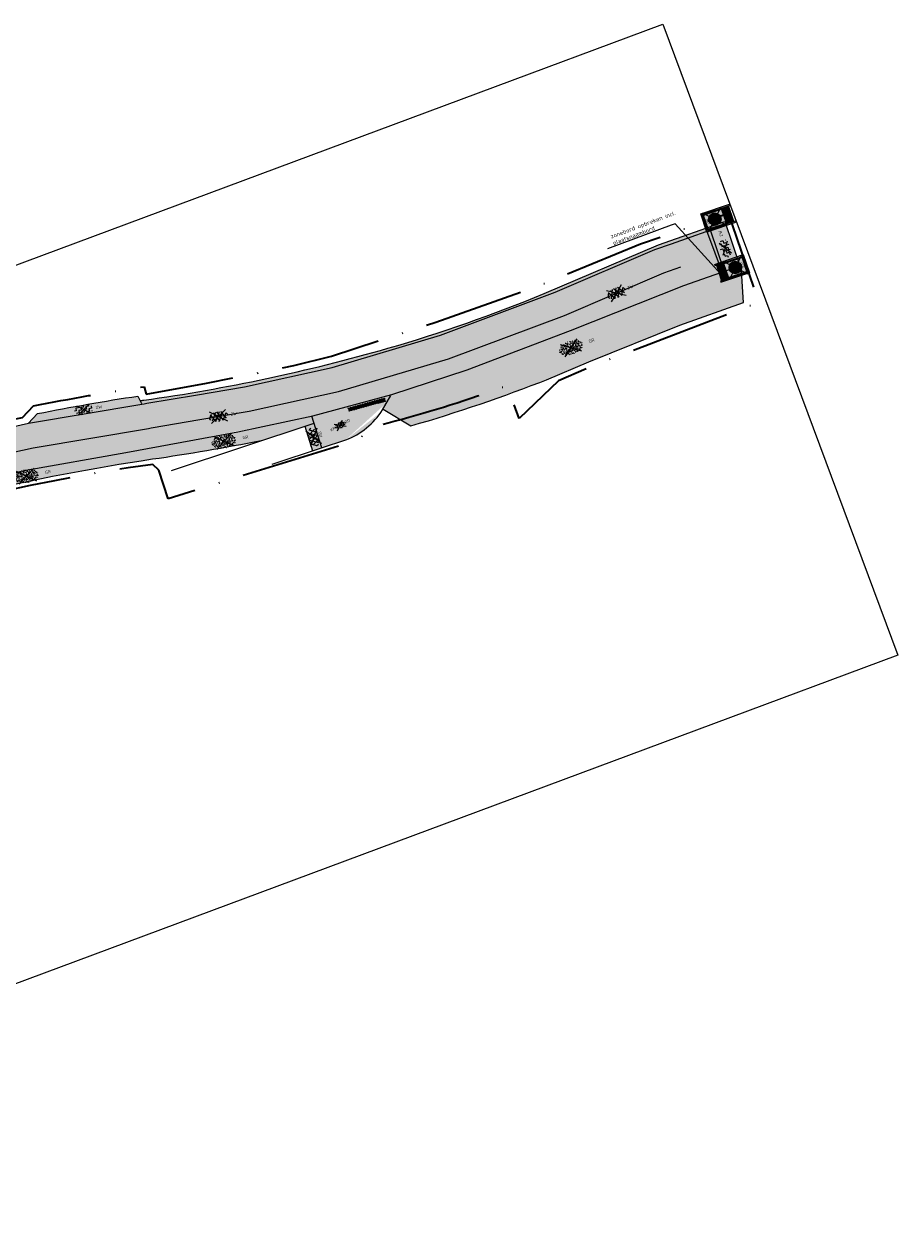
# Model space of a CAD drawing. Header units: metres. Extents: x 132493 to 135358, y 502695 to 503216.
# Tile 33 of 37: x 133432 to 133537, y 503070 to 503216. Entities that reach past the tile are written whole.
import ezdxf
from ezdxf import colors
from ezdxf.entities.mleader import LeaderData, LeaderLine
from ezdxf.enums import TextEntityAlignment as Align
from ezdxf.math import Vec2, Vec3

# ---------------------------------------------------------------- set-up
doc = ezdxf.new("R2010")
doc.units = ezdxf.units.M
doc.linetypes.add('XX-PROJECTGRENS', pattern=[18, 12, -3, 0, -3])
doc.layers.get('Defpoints').update_dxf_attribs({"color": 3})
for name, color, linetype, lineweight, plot in [('ARC- frezen asfalt zwart', 174, 'Continuous', 35, False), ('ARC- groen', 92, 'Continuous', 35, False), ('ARC- opbreken bss kf kv rood', 10, 'Continuous', 20, False), ('ARC-opbreken asfalt rood', 11, 'Continuous', 20, False), ('ARC-opbreken asfalt zwart', 252, 'Continuous', 20, False)]:
    doc.layers.add(name, color=color, linetype=linetype, lineweight=lineweight, plot=plot)
for name, color, linetype, lineweight in [('N-WE-KG-GRENS_WERKGRENS-G', 5, 'XX-PROJECTGRENS', 35), ('N-WE-VH-KANTVERHARDING-G', 2, 'Continuous', 18), ('N-WE-VH-VERHARDING_ASFALT_ZAAGSNEDE-G', 7, 'VH-ZAAGSNEDE', 25), ('N02-WE-VH-KANTVERHARDING-G', 2, 'Continuous', 25), ('V-WE-GR-GRAS-S', 3, 'Continuous', 25), ('V-WE-VH-KANTOPSLUITING_OPSLUITBAND_150X250-G', 190, 'VH-OPSLUITBAND_150X250-V', 25), ('V-WE-VH-VERHARDING_ASFALT-S', 2, 'Continuous', 25), ('V-WE-VH-VERHARDING_BETONSTRAATSTEEN_KEPER-S', 2, 'Continuous', 25), ('V-WE-VH-VERKEERSTEGEL-S', 7, 'Continuous', 25), ('V-WE-VW-VERKEERSTEKEN_BORD_ZONEBORD-S', 7, 'Continuous', 25), ('X-XX-AL-AANKLEDING-T25', 7, 'Continuous', 25)]:
    doc.layers.add(name, color=color, linetype=linetype, lineweight=lineweight)
doc.styles.add('NLCS-ISO', font='NLCS-ISO.ttf')
doc.styles.add('NLCS-ISO-M200-T25', font='NLCS-ISO.ttf', dxfattribs={"height": 0.5})
doc.styles.add('NLCS-RVV-M200-T25', font='NLCS-RVV.ttf')
doc.linetypes.add('VH-OPSLUITBAND_150X250-V', pattern='A,8,[24,NLCS.SHX,S=1,R=0,X=0,Y=0],8,-2,4,-2', length=24)
doc.linetypes.add('VH-ZAAGSNEDE', pattern='A,1e-05,-2.54,[181,NLCS.SHX,S=2.54,R=0,X=-2.54,Y=0],-5.08,[181,NLCS.SHX,S=2.54,R=180,X=2.54,Y=0],-2.54', length=10.16001)

# ---------------------------------------------------------------- blocks, each defined once
blk = doc.blocks.new('V-SVW-VERKEERSTEKEN_BORD_ZONEBORD BEGIN_A01_060BB15 2-SO')
at = {"true_color": 0xffffff}
h = blk.add_hatch(color=7, dxfattribs=at)
h.dxf.hatch_style = 1
h.paths.add_polyline_path([(5.8, 7.05), (-5.8, 7.05), (-5.8, -11.25), (-5, -11.25), (-5, 6.25), (5, 6.25), (5, -11.25), (5.8, -11.25)])
h = blk.add_hatch(color=7, dxfattribs=at)
h.dxf.hatch_style = 1
h.paths.add_polyline_path([(5, 6.25), (-5, 6.25), (-5, 0), (-4.76, 0), (-4.76, 5.49, -0.414214), (-4.23, 6.01), (4.25, 6.01, -0.414214), (4.77, 5.49), (4.77, 0), (5, 0)])
h = blk.add_hatch(color=7, dxfattribs=at)
h.dxf.hatch_style = 1
h.paths.add_polyline_path([(5, 0), (4.77, 0), (4.77, -5.49, -0.414214), (4.25, -6.02), (-4.23, -6.02, -0.414214), (-4.76, -5.49), (-4.76, 0), (-5, 0), (-5, -6.25), (5, -6.25)])
h = blk.add_hatch(color=7, dxfattribs=at)
h.dxf.hatch_style = 1
h.paths.add_polyline_path([(-4.49, 5.49, -0.414214), (-4.23, 5.75), (4.25, 5.75, -0.414214), (4.51, 5.49), (4.51, 0), (4.77, 0), (4.77, 5.49, 0.414214), (4.25, 6.01), (-4.23, 6.01, 0.414214), (-4.76, 5.49), (-4.76, 0), (-4.49, 0)])
h = blk.add_hatch(color=7, dxfattribs=at)
h.dxf.hatch_style = 1
h.paths.add_polyline_path([(-4.49, 0), (-4.76, 0), (-4.76, -5.49, 0.414214), (-4.23, -6.02), (4.25, -6.02, 0.414214), (4.77, -5.49), (4.77, 0), (4.51, 0), (4.51, -5.49, -0.414214), (4.25, -5.75), (-4.23, -5.75, -0.414214), (-4.49, -5.49)])
h = blk.add_hatch(color=7, dxfattribs=at)
h.dxf.hatch_style = 1
h.paths.add_polyline_path([(4.51, 5.49, 0.414214), (4.25, 5.75), (-4.23, 5.75, 0.414214), (-4.49, 5.49), (-4.49, 0), (-3.75, 0, -1), (3.75, 0), (4.51, 0)])
h = blk.add_hatch(color=7, dxfattribs=at)
h.dxf.hatch_style = 1
h.paths.add_polyline_path([(-3.75, 0), (-4.49, 0), (-4.49, -5.49, 0.414214), (-4.23, -5.75), (4.25, -5.75, 0.414214), (4.51, -5.49), (4.51, 0), (3.75, 0, -1)])
h = blk.add_hatch(color=7, dxfattribs=at)
h.dxf.hatch_style = 1
h.paths.add_polyline_path([(-3.75, 0), (-3.55, 0, -1), (3.55, 0), (3.75, 0, 1)])
h = blk.add_hatch(color=7, dxfattribs=at)
h.dxf.hatch_style = 1
h.paths.add_polyline_path([(3.75, 0), (3.55, 0, -1), (-3.55, 0), (-3.75, 0, 1)])
h = blk.add_hatch(color=7, dxfattribs=at)
h.dxf.hatch_style = 1
h.paths.add_polyline_path([(-3.55, 0), (-3.35, 0, -1), (3.35, 0), (3.55, 0, 1)])
h = blk.add_hatch(color=7, dxfattribs=at)
h.dxf.hatch_style = 1
h.paths.add_polyline_path([(3.55, 0), (3.35, 0, -1), (-3.35, 0), (-3.55, 0, 1)])
h = blk.add_hatch(color=7, dxfattribs=at)
h.dxf.hatch_style = 1
h.paths.add_polyline_path([(-3.35, 0), (-2.65, 0, -1), (2.65, 0), (3.35, 0, 1)])
h = blk.add_hatch(color=7, dxfattribs=at)
h.dxf.hatch_style = 1
h.paths.add_polyline_path([(3.35, 0), (2.65, 0, -1), (-2.65, 0), (-3.35, 0, 1)])
h = blk.add_hatch(color=7, dxfattribs=at)
h.dxf.hatch_style = 1
h.paths.add_polyline_path([(-2.65, 0), (2.65, 0, 1)])
h = blk.add_hatch(color=7, dxfattribs=at)
h.dxf.hatch_style = 1
h.paths.add_polyline_path([(2.65, 0), (-2.65, 0, 1)])
h = blk.add_hatch(color=7, dxfattribs=at)
h.dxf.hatch_style = 1
h.paths.add_polyline_path([(-1.7, -7.15), (-5, -7.15), (-5, -8.65), (-1.7, -8.65)])
h = blk.add_hatch(color=7, dxfattribs=at)
h.dxf.hatch_style = 1
h.paths.add_polyline_path([(1.7, -7.15), (-1.7, -7.15), (-1.7, -8.65), (1.7, -8.65)])
h = blk.add_hatch(color=7, dxfattribs=at)
h.dxf.hatch_style = 1
h.paths.add_polyline_path([(5, -7.15), (1.7, -7.15), (1.7, -8.65), (5, -8.65)])
h = blk.add_hatch(color=7, dxfattribs=at)
h.dxf.hatch_style = 1
h.paths.add_polyline_path([(-1.7, -8.85), (-5, -8.85), (-5, -10.35), (-1.7, -10.35)])
h = blk.add_hatch(color=7, dxfattribs=at)
h.dxf.hatch_style = 1
h.paths.add_polyline_path([(1.7, -8.85), (-1.7, -8.85), (-1.7, -10.35), (1.7, -10.35)])
h = blk.add_hatch(color=7, dxfattribs=at)
h.dxf.hatch_style = 1
h.paths.add_polyline_path([(5, -8.85), (1.7, -8.85), (1.7, -10.35), (5, -10.35)])
at = {"color": 250, "true_color": 0x191919}
for points in [[(-5.93, -5.93), (5.93, 5.93)], [(-5.93, 5.93), (5.93, -5.93)]]:
    blk.add_lwpolyline(points, dxfattribs=at)
at = {"color": 250, "lineweight": 0, "true_color": 0x191919}
for points in [[(-5.8, -11.25), (-5.8, 7.05), (5.8, 7.05), (5.8, -11.25)], [(-5, -11.25), (-5, 6.25), (5, 6.25), (5, -11.25)], [(-5, -7.15), (5, -7.15)], [(-1.7, -7.15), (-1.7, -8.65)], [(1.7, -7.15), (1.7, -8.65)], [(-5, -8.65), (5, -8.65)], [(-5, -8.85), (5, -8.85)], [(-5, -10.35), (5, -10.35)], [(-1.7, -8.85), (-1.7, -10.35)], [(1.7, -8.85), (1.7, -10.35)]]:
    blk.add_lwpolyline(points, dxfattribs=at)
blk.add_lwpolyline([(-5, 6.25), (5, 6.25), (5, -6.25), (-5, -6.25)], close=True, dxfattribs=at)
for points in [[(-4.23, 6.01), (4.25, 6.01, -0.414214), (4.77, 5.49), (4.77, -5.49, -0.414214), (4.25, -6.02), (-4.23, -6.02, -0.414214), (-4.76, -5.49), (-4.76, 5.49, -0.414214)], [(-4.23, 5.75), (4.25, 5.75, -0.414214), (4.51, 5.49), (4.51, -5.49, -0.414214), (4.25, -5.75), (-4.23, -5.75, -0.414214), (-4.49, -5.49), (-4.49, 5.49, -0.414214)]]:
    blk.add_lwpolyline(points, format="xyb", close=True, dxfattribs=at)
for radius in [3.75, 3.55, 3.35, 2.65]:
    blk.add_circle((0, 0), radius, dxfattribs=at)
at = {"color": 250, "true_color": 0x191919, "style": 'NLCS-RVV-M200-T25'}
for s, height, p in [('ZONE', 1, (0.02, 4.71)), ('60', 2.5, (0.1, 0))]:
    blk.add_text(s, height=height, dxfattribs=at).set_placement(p, align=Align.MIDDLE_CENTER)
blk.add_attdef('RVV_ONDERSCHRIFT', text='', height=1, dxfattribs=at).set_placement((0.02, -4.72), align=Align.MIDDLE_CENTER)
blk = doc.blocks.new('V-SVH-BSS_KEIFORMAAT_KEPER_KL-SO')
for p, q in [((-3.36, -0.25), (-2.89, 0.22)), ((-3.23, 0.55), (-1.41, -1.27)), ((0, 0), (-2.8, 2.01)), ((-2.44, 1.25), (-1.41, 0.22)), ((-2.15, -0.53), (0.08, 1.7)), ((-2.15, 0.96), (-1.49, 1.62)), ((-1.7, -1.56), (0.08, 0.22)), ((-0.67, 0.96), (1.56, -1.27)), ((-0.02, 1.8), (1.56, 0.22)), ((0, 0), (2.8, 2.01)), ((0.82, 0.96), (1.48, 1.62)), ((0.82, -0.53), (2.54, 1.19)), ((1.14, -1.7), (3.05, 0.22)), ((2.3, 0.96), (3.39, -0.13)), ((0, 0), (-3.13, -2.25)), ((-0.67, -0.53), (0.58, -1.77)), ((-0.44, -1.78), (0.08, -1.27)), ((0, 0), (3.13, -2.25)), ((2.3, -0.53), (2.8, -1.02))]:
    blk.add_line(p, q)
at = {"style": 'NLCS-ISO'}
blk.add_attdef('FORMAAT', text='', height=1.8, dxfattribs=at).set_placement((-3.39, -0.02), align=Align.MIDDLE_RIGHT)
blk.add_attdef('KLEUR', text='', height=1.8, dxfattribs=at).set_placement((3.39, 0), align=Align.MIDDLE_LEFT)
at = {"style": 'NLCS-ISO', "flags": 1}
blk.add_attdef('FUNCTIE', text='', height=1.8, dxfattribs=at).set_placement((0.12, -3.58), align=Align.MIDDLE_CENTER)
blk = doc.blocks.new('V-SVH-ASFALT-SO')
at = {"ltscale": 0.1}
for p, q in [((-5.55, -0.57), (-4.02, 2.09)), ((-1.83, -2.81), (-4.5, 1.81)), ((-4.1, -2.05), (-1.24, 2.9)), ((0.56, -2.96), (-2.66, 2.62)), ((-2.19, -2.74), (1.08, 2.92)), ((2.68, -2.62), (-0.54, 2.96)), ((-0.01, -2.97), (3.13, 2.48)), ((4.51, -1.79), (1.85, 2.81)), ((2.47, -2.68), (4.88, 1.5)), ((5.64, 0.25), (4.96, 1.43)), ((-4.91, -1.48), (-5.64, -0.2))]:
    blk.add_line(p, q, dxfattribs=at)
for q in [(-4.9, 3.52), (4.9, 3.52), (-4.9, -3.52), (4.9, -3.52)]:
    blk.add_line((0, 0), q)
at = {"style": 'NLCS-ISO'}
blk.add_attdef('KLEUR', text='', height=1.8, dxfattribs=at).set_placement((7.3, 0), align=Align.MIDDLE_LEFT)
at = {"style": 'NLCS-ISO', "flags": 1}
blk.add_attdef('FUNCTIE', text='', height=1.8, dxfattribs=at).set_placement((0.12, -3.58), align=Align.MIDDLE_CENTER)
blk = doc.blocks.new('V-SVH-VERKEERSTEGEL_300X300_HAAIENTAND')
h = blk.add_hatch(color=253)
h.paths.add_polyline_path([(-0.15, -0.3), (-0.15, 0), (0, -0.3)])
h.paths.add_polyline_path([(0, -0.3), (0.15, 0), (0.15, -0.3)])
at = {"ltscale": 0.001, "flags": 128}
for points in [[(0.21, 0.06), (-0.21, -0.36)], [(0.21, -0.36), (-0.21, 0.06)]]:
    blk.add_lwpolyline(points, dxfattribs=at)
blk.add_3dface([(-0.15, -0.3), (0.15, -0.3), (0.15, 0), (-0.15, 0)])
blk = doc.blocks.new('V-SGR-GRAS_01-SO')
at = {"ltscale": 0.1}
for p, q in [((-1.96, -0.07), (-1.98, 0)), ((-1.93, 0.19), (-1.93, 0.24)), ((-1.89, 0.24), (-1.92, 0.25)), ((-1.67, 0.02), (-1.6, 0.04)), ((-1.6, 0.24), (-1.65, 0.29)), ((-1.53, 0.32), (-1.6, 0.35)), ((-1.45, 0.64), (-1.52, 0.66)), ((-1.52, 0.19), (-1.44, 0.19)), ((-1.47, 0.58), (-1.48, 0.65)), ((0, 0), (-1.43, 1.03)), ((-1.43, 0.48), (-1.35, 0.5)), ((-1.36, 0.21), (-1.43, 0.23)), ((0, 0), (-1.43, -1.03)), ((-1.42, 0.13), (-1.36, 0.17)), ((-1.38, 0.11), (-1.32, 0.16)), ((-1.37, 0.01), (-1.38, 0.08)), ((-1.33, 0.11), (-1.33, 0.19)), ((-1.3, 0.76), (-1.32, 0.77)), ((-1.28, 0.68), (-1.28, 0.76)), ((-1.17, 0.39), (-1.23, 0.43)), ((-1.17, 0.24), (-1.22, 0.29)), ((-1.15, 0.65), (-1.21, 0.7)), ((-1.11, 0.17), (-1.04, 0.19)), ((-1.03, 0.03), (-1.1, 0.07)), ((-0.94, 0.84), (-1, 0.88)), ((-0.97, 0.51), (-0.92, 0.57)), ((-0.89, 0.5), (-0.97, 0.52)), ((-0.94, 0.19), (-0.87, 0.19)), ((-0.92, 0.42), (-0.86, 0.46)), ((-0.89, 0.81), (-0.82, 0.81)), ((-0.87, 0.66), (-0.89, 0.73)), ((-0.8, 0.06), (-0.88, 0.08)), ((-0.87, 0.62), (-0.8, 0.64)), ((-0.8, 0.47), (-0.87, 0.51)), ((-0.75, 0.24), (-0.8, 0.29)), ((-0.77, 0.09), (-0.79, 0.16)), ((-0.73, 0.65), (-0.78, 0.7)), ((-0.74, 0.03), (-0.73, 0.11)), ((-0.67, 0.11), (-0.73, 0.14)), ((-0.69, 0.61), (-0.68, 0.68)), ((-0.58, 0.92), (-0.64, 0.96)), ((-0.56, 0.92), (-0.51, 0.97)), ((-0.56, 0.32), (-0.48, 0.34)), ((-0.44, 0.55), (-0.51, 0.59)), ((-0.43, 0.78), (-0.5, 0.8)), ((-0.42, 0.71), (-0.36, 0.74)), ((-0.34, 0.35), (-0.41, 0.37)), ((-0.32, 0.24), (-0.38, 0.29)), ((-0.31, 0.19), (-0.37, 0.22)), ((-0.37, 0.19), (-0.29, 0.19)), ((-0.31, 0.65), (-0.36, 0.7)), ((-0.32, 0.81), (-0.24, 0.81)), ((-0.32, 0.77), (-0.24, 0.79)), ((-0.28, 0.73), (-0.29, 0.81)), ((-0.21, 1), (-0.27, 1.03)), ((-0.24, 0.02), (-0.17, 0.04)), ((-0.18, 0.17), (-0.19, 0.24)), ((-0.08, 0.63), (-0.14, 0.67)), ((-0.14, -0.04), (-0.14, 0.03)), ((-0.09, 0.53), (-0.09, 0.6)), ((-0.08, 0.16), (-0.03, 0.21)), ((-0.07, 0.19), (0, 0.23)), ((0.06, 0.27), (-0.01, 0.3)), ((0, 0), (1.43, 1.03)), ((0, 0.47), (0.07, 0.49)), ((0, 0), (1.43, -1.03)), ((0.1, 0.24), (0.05, 0.29)), ((0.13, 0.64), (0.06, 0.66)), ((0.07, 0.99), (0.14, 1.03)), ((0.12, 0.65), (0.07, 0.7)), ((0.22, 0.2), (0.15, 0.22)), ((0.21, 0.19), (0.28, 0.19)), ((0.29, 0.71), (0.22, 0.75)), ((0.24, 0.92), (0.31, 0.94)), ((0.26, 0.81), (0.33, 0.81)), ((0.32, 0.81), (0.3, 0.89)), ((0.31, 0.17), (0.39, 0.19)), ((0.32, 0.57), (0.38, 0.62)), ((0.42, 0.34), (0.36, 0.38)), ((0.42, 0.25), (0.4, 0.32)), ((0.43, 0.48), (0.49, 0.51)), ((0.53, 0.24), (0.47, 0.29)), ((0.54, 0.65), (0.49, 0.7)), ((0.56, -0.02), (0.49, 0.02)), ((0.5, 0.45), (0.51, 0.53)), ((0.59, 0.93), (0.52, 0.94)), ((0.55, 0.62), (0.63, 0.64)), ((0.65, 0.79), (0.58, 0.83)), ((0.68, 0.49), (0.61, 0.51)), ((0.77, 0.05), (0.7, 0.07)), ((0.78, 0.42), (0.72, 0.46)), ((0.78, 0.19), (0.86, 0.19)), ((0.83, 0.81), (0.91, 0.81)), ((0.92, 0.06), (0.85, 0.09)), ((0.87, 0.31), (0.94, 0.33)), ((0.95, 0.24), (0.9, 0.29)), ((0.91, 0.89), (0.91, 0.92)), ((0.97, 0.65), (0.91, 0.7)), ((0.93, 0.76), (0.99, 0.8)), ((1.01, 0.87), (0.95, 0.91)), ((1.01, 0.33), (1, 0.4)), ((1.15, 0.78), (1.08, 0.8)), ((1.15, 0.5), (1.08, 0.54)), ((1.1, 0.38), (1.1, 0.45)), ((1.11, 0.77), (1.18, 0.79)), ((1.24, 0.34), (1.17, 0.36)), ((1.18, 0.01), (1.26, 0.03)), ((1.21, 0.21), (1.26, 0.26)), ((1.28, 0.14), (1.22, 0.17)), ((1.28, 0.25), (1.35, 0.29)), ((1.37, 0.24), (1.32, 0.29)), ((1.39, 0.65), (1.34, 0.7)), ((1.36, 0.19), (1.43, 0.19)), ((1.42, 0.46), (1.5, 0.48)), ((1.51, 0.58), (1.44, 0.62)), ((1.64, 0.21), (1.58, 0.25)), ((1.61, 0.41), (1.59, 0.48)), ((1.69, 0.3), (1.7, 0.37)), ((1.79, 0.19), (1.72, 0.21)), ((1.74, 0.16), (1.81, 0.18)), ((1.8, 0.24), (1.75, 0.29)), ((1.93, 0.19), (1.95, 0.19)), ((-1.92, -0.16), (-1.85, -0.12)), ((-1.82, -0.08), (-1.9, -0.06)), ((-1.76, -0.13), (-1.82, -0.09)), ((-1.78, -0.3), (-1.73, -0.25)), ((-1.62, -0.5), (-1.69, -0.46)), ((-1.63, -0.57), (-1.68, -0.52)), ((-1.61, -0.17), (-1.67, -0.11)), ((-1.57, -0.44), (-1.49, -0.44)), ((-1.54, -0.66), (-1.5, -0.64)), ((-1.4, -0.05), (-1.46, -0.01)), ((-1.38, -0.46), (-1.38, -0.39)), ((-1.35, -0.28), (-1.28, -0.26)), ((-1.27, -0.23), (-1.34, -0.21)), ((-1.26, -0.42), (-1.33, -0.38)), ((-1.27, -0.56), (-1.28, -0.48)), ((-1.21, -0.57), (-1.26, -0.52)), ((-1.18, -0.67), (-1.25, -0.65)), ((-1.19, -0.17), (-1.24, -0.11)), ((-1.13, -0.78), (-1.19, -0.75)), ((-1.06, -0.39), (-1, -0.35)), ((-1.04, -0.58), (-0.97, -0.57)), ((-0.99, -0.44), (-0.92, -0.44)), ((-0.9, -0.34), (-0.96, -0.3)), ((-0.9, -0.65), (-0.84, -0.6)), ((-0.84, -0.94), (-0.85, -0.93)), ((-0.78, -0.57), (-0.84, -0.52)), ((-0.76, -0.7), (-0.83, -0.67)), ((-0.76, -0.17), (-0.82, -0.11)), ((-0.8, -0.13), (-0.73, -0.11)), ((-0.71, -0.38), (-0.79, -0.36)), ((-0.79, -0.54), (-0.78, -0.46)), ((-0.72, -0.89), (-0.65, -0.87)), ((-0.71, -0.9), (-0.64, -0.86)), ((-0.62, -0.82), (-0.7, -0.8)), ((-0.67, -0.48), (-0.69, -0.4)), ((-0.53, -0.26), (-0.6, -0.22)), ((-0.58, -0.99), (-0.59, -0.97)), ((-0.57, -0.1), (-0.5, -0.06)), ((-0.49, -0.25), (-0.44, -0.19)), ((-0.48, -0.44), (-0.41, -0.42)), ((-0.4, -0.63), (-0.46, -0.59)), ((-0.38, -0.98), (-0.43, -0.93)), ((-0.42, -0.44), (-0.34, -0.44)), ((-0.36, -0.57), (-0.41, -0.52)), ((-0.34, -0.17), (-0.39, -0.11)), ((-0.26, -0.99), (-0.33, -0.95)), ((-0.25, -0.09), (-0.32, -0.07)), ((-0.17, -0.18), (-0.24, -0.14)), ((-0.16, -0.53), (-0.23, -0.51)), ((-0.21, -0.61), (-0.15, -0.58)), ((-0.19, -0.62), (-0.19, -0.54)), ((-0.17, -0.74), (-0.1, -0.72)), ((-0.07, -0.97), (-0.14, -0.95)), ((-0.04, -0.55), (-0.1, -0.51)), ((-0.08, -0.4), (-0.09, -0.32)), ((-0.01, -1.01), (0.04, -0.95)), ((0.05, -0.98), (0, -0.93)), ((0.07, -0.57), (0.01, -0.52)), ((0.02, -0.96), (0.01, -0.89)), ((0.08, -0.17), (0.03, -0.11)), ((0.1, -0.91), (0.03, -0.88)), ((0.07, -0.29), (0.14, -0.27)), ((0.19, -0.1), (0.13, -0.06)), ((0.16, -0.44), (0.23, -0.44)), ((0.17, -1.04), (0.22, -1.02)), ((0.31, -0.24), (0.24, -0.22)), ((0.33, -0.47), (0.26, -0.43)), ((0.29, -0.33), (0.35, -0.29)), ((0.4, -0.68), (0.32, -0.66)), ((0.39, -0.6), (0.45, -0.55)), ((0.39, -0.59), (0.46, -0.57)), ((0.4, -0.69), (0.41, -0.62)), ((0.46, -0.83), (0.4, -0.8)), ((0.47, -0.98), (0.42, -0.93)), ((0.49, -0.57), (0.44, -0.52)), ((0.45, -0.12), (0.46, -0.05)), ((0.51, -0.17), (0.45, -0.11)), ((0.52, -0.32), (0.5, -0.24)), ((0.62, -0.88), (0.6, -0.81)), ((0.63, -0.14), (0.7, -0.12)), ((0.69, -0.39), (0.62, -0.35)), ((0.64, -0.84), (0.71, -0.81)), ((0.7, -0.89), (0.77, -0.88)), ((0.73, -0.44), (0.81, -0.44)), ((0.82, -0.76), (0.76, -0.72)), ((0.78, -0.04), (0.85, 0)), ((0.86, -0.39), (0.79, -0.37)), ((0.8, -0.19), (0.85, -0.14)), ((0.86, -0.94), (0.84, -0.93)), ((0.91, -0.57), (0.86, -0.52)), ((0.93, -0.17), (0.88, -0.11)), ((0.95, -0.83), (0.88, -0.81)), ((0.94, -0.44), (1.01, -0.42)), ((1.05, -0.31), (0.99, -0.27)), ((1, -0.77), (1, -0.7)), ((1.05, -0.2), (1.05, -0.12)), ((1.11, -0.24), (1.1, -0.16)), ((1.19, -0.68), (1.12, -0.64)), ((1.14, -0.56), (1.21, -0.52)), ((1.21, -0.8), (1.2, -0.73)), ((1.33, -0.1), (1.26, -0.08)), ((1.26, -0.75), (1.33, -0.73)), ((1.34, -0.57), (1.29, -0.52)), ((1.36, -0.17), (1.3, -0.11)), ((1.31, -0.44), (1.38, -0.44)), ((1.42, -0.23), (1.35, -0.19)), ((1.42, -0.54), (1.35, -0.52)), ((1.55, -0.6), (1.49, -0.56)), ((1.5, -0.29), (1.57, -0.27)), ((1.64, -0.27), (1.65, -0.2)), ((1.64, -0.27), (1.7, -0.23)), ((1.68, -0.55), (1.74, -0.5)), ((1.71, -0.16), (1.69, -0.09)), ((1.78, -0.15), (1.71, -0.11)), ((1.71, -0.52), (1.71, -0.52)), ((1.78, -0.17), (1.73, -0.11)), ((1.88, -0.25), (1.81, -0.23))]:
    blk.add_line(p, q, dxfattribs=at)
at = {"ltscale": 0.1, "style": 'NLCS-ISO'}
blk.add_attdef('TYPE', text='', height=0.5, dxfattribs=at).set_placement((3.47, -0.02), align=Align.MIDDLE_CENTER)
blk = doc.blocks.new('V-SVH-ASFALT_FREESVAK-SO')
at = {"ltscale": 0.1}
for q in [(-3.8, -2.7), (-3.77, 2.71), (3.72, 2.71), (3.74, -2.7)]:
    blk.add_line((-0.03, 0.01), q, dxfattribs=at)
at = {"flags": 128}
for points in [[(-3.12, 2.5), (-3.12, 1.56), (-4.69, 1.56), (-4.69, 0), (-5.65, 0)], [(0, 3), (0, 1.56), (-1.56, 1.56), (-1.56, 0), (-3.12, 0), (-3.12, -1.56), (-4.69, -1.56), (-4.69, -1.56), (-4.69, -1.67)], [(3.13, 2.5), (3.13, 1.56), (1.56, 1.56), (1.56, 0), (0, 0), (0, -1.56), (-1.56, -1.56), (-1.56, -2.88)], [(4.82, 1.56), (4.69, 1.56), (4.69, 0), (3.13, 0), (3.13, -1.56), (1.56, -1.56), (1.56, -2.88)], [(4.82, -1.56), (4.69, -1.56), (4.69, -1.67)]]:
    blk.add_lwpolyline(points, dxfattribs=at)
at = {"style": 'NLCS-ISO'}
blk.add_attdef('KLEUR', text='', height=1.8, dxfattribs=at).set_placement((7.3, -0.02), align=Align.MIDDLE_LEFT)

msp = doc.modelspace()

# ---------------------------------------------------------------- hatches: boundary and pattern name
at = {"layer": 'ARC- frezen asfalt zwart', "transparency": 33554559}
h = msp.add_hatch(color=256, dxfattribs=at)
h.dxf.hatch_style = 1
h.paths.add_polyline_path([(133517.96, 503186.59), (133516.06, 503185.89), (133514.38, 503190.91), (133516.29, 503191.65)])
h = msp.add_hatch(color=256, dxfattribs=at)
h.dxf.hatch_style = 1
h.paths.add_polyline_path([(133445.93, 503169.92), (133432.21, 503167.61), (133433.37, 503168.79), (133445.46, 503170.9)])
at = {"layer": 'ARC- groen', "transparency": 33554559}
h = msp.add_hatch(color=256, dxfattribs=at)
h.dxf.hatch_style = 1
edge = h.paths.add_edge_path()
edge.add_line((133516.28, 503191.56), (133507.7, 503188.54))
edge.add_line((133507.7, 503188.54), (133495.71, 503183.4))
edge.add_line((133495.71, 503183.4), (133481.92, 503178.22))
edge.add_line((133481.92, 503178.22), (133468.86, 503174.34))
edge.add_line((133468.86, 503174.34), (133458.27, 503172.01))
edge.add_line((133458.27, 503172.01), (133445.93, 503169.92))
edge.add_line((133445.93, 503169.92), (133445.73, 503170.34))
edge.add_arc((133417.17, 503378.08), 209.7, 277.8279, 288.2636)
edge.add_arc((133424.32, 503353.11), 183.75, 288.5864, 292.4134)
edge.add_line((133494.38, 503183.24), (133508.16, 503189.12))
edge.add_line((133508.16, 503189.12), (133516.15, 503191.93))
edge.add_line((133516.15, 503191.93), (133516.28, 503191.56))
h = msp.add_hatch(color=256, dxfattribs=at)
h.dxf.hatch_style = 1
edge = h.paths.add_edge_path()
edge.add_arc((133424.32, 503353.11), 193.5, 286.2115, 288.7988, ccw=False)
edge.add_line((133478.34, 503167.31), (133474.97, 503169.3))
edge.add_line((133474.97, 503169.3), (133476.03, 503171.07))
edge.add_line((133476.03, 503171.07), (133480.92, 503172.69))
edge.add_line((133480.92, 503172.69), (133484.62, 503173.89))
edge.add_line((133484.62, 503173.89), (133485.11, 503174.05))
edge.add_line((133485.11, 503174.05), (133497.57, 503178.8))
edge.add_line((133497.57, 503178.8), (133509.49, 503183.55))
edge.add_line((133509.49, 503183.55), (133511.2, 503184.23))
edge.add_line((133511.2, 503184.23), (133511.71, 503184.41))
edge.add_line((133511.71, 503184.41), (133517.96, 503186.59))
edge.add_line((133517.96, 503186.59), (133518.39, 503182.16))
edge.add_line((133518.39, 503182.16), (133510.75, 503179.43))
edge.add_line((133510.75, 503179.43), (133499.77, 503175.04))
edge.add_line((133499.77, 503175.04), (133494.7, 503172.87))
edge.add_line((133494.7, 503172.87), (133486.67, 503169.94))
h = msp.add_hatch(color=256, dxfattribs=at)
h.dxf.hatch_style = 1
h.paths.add_polyline_path([(133436.48, 503161.45), (133425.86, 503159.18), (133425.66, 503160.52), (133432.84, 503162.11), (133446.03, 503164.5), (133453.37, 503165.85), (133457.47, 503166.61), (133466.41, 503168.48), (133466.68, 503167.64), (133460.28, 503165.52), (133454.94, 503164.47), (133447.19, 503163.28)])
at = {"layer": 'ARC- opbreken bss kf kv rood', "transparency": 33554559}
h = msp.add_hatch(color=256, dxfattribs=at)
h.dxf.hatch_style = 1
edge = h.paths.add_edge_path()
edge.add_line((133470.49, 503165.63), (133467.62, 503164.66))
edge.add_line((133467.62, 503164.66), (133466.42, 503168.48))
edge.add_line((133466.42, 503168.48), (133475.9, 503171.04))
edge.add_line((133475.9, 503171.04), (133475.92, 503170.95))
edge.add_line((133475.92, 503170.95), (133475.42, 503170.09))
edge.add_arc((133464.92, 503175.62), 11.87, 326.0152, 332.2131, ccw=False)
edge.add_arc((133467.36, 503174), 8.93, 290.4556, 325.867, ccw=False)
at = {"layer": 'ARC-opbreken asfalt rood', "transparency": 33554559}
h = msp.add_hatch(color=256, dxfattribs=at)
h.dxf.hatch_style = 1
h.paths.add_polyline_path([(133466.68, 503167.64), (133465.57, 503167.25), (133466.49, 503164.29), (133467.57, 503164.65)])
at = {"layer": 'ARC-opbreken asfalt zwart', "transparency": 33554559}
h = msp.add_hatch(color=256, dxfattribs=at)
h.dxf.hatch_style = 1
edge = h.paths.add_edge_path()
edge.add_line((133142.75, 503058.23), (133116.91, 503048.88))
edge.add_line((133116.91, 503048.88), (133108.88, 503040.17))
edge.add_line((133108.88, 503040.17), (133145.78, 503053.07))
edge.add_line((133145.78, 503053.07), (133171.94, 503062.63))
edge.add_line((133171.94, 503062.63), (133200.18, 503073.25))
edge.add_line((133200.18, 503073.25), (133211.36, 503077.42))
edge.add_line((133211.36, 503077.42), (133216.69, 503079.44))
edge.add_line((133216.69, 503079.44), (133230.23, 503084.63))
edge.add_line((133230.23, 503084.63), (133242.65, 503089.43))
edge.add_line((133242.65, 503089.43), (133259.37, 503096))
edge.add_line((133259.37, 503096), (133265.84, 503098.63))
edge.add_line((133265.84, 503098.63), (133270.42, 503100.52))
edge.add_line((133270.42, 503100.52), (133279.8, 503104.28))
edge.add_line((133279.8, 503104.28), (133285.96, 503106.71))
edge.add_line((133285.96, 503106.71), (133292.17, 503109.31))
edge.add_line((133292.17, 503109.31), (133296.71, 503111.2))
edge.add_line((133296.71, 503111.2), (133314.28, 503118.5))
edge.add_line((133314.28, 503118.5), (133324.32, 503122.66))
edge.add_line((133324.32, 503122.66), (133332.11, 503125.9))
edge.add_line((133332.11, 503125.9), (133341.17, 503129.87))
edge.add_line((133341.17, 503129.87), (133352.3, 503134.73))
edge.add_line((133352.3, 503134.73), (133357.59, 503137.1))
edge.add_line((133357.59, 503137.1), (133380.27, 503146.12))
edge.add_line((133380.27, 503146.12), (133389.97, 503149.41))
edge.add_line((133389.97, 503149.41), (133391.17, 503150.28))
edge.add_line((133391.17, 503150.28), (133393.9, 503151.46))
edge.add_line((133393.9, 503151.46), (133410.03, 503156.5))
edge.add_line((133410.03, 503156.5), (133417.1, 503158.56))
edge.add_line((133417.1, 503158.56), (133431.76, 503161.92))
edge.add_line((133431.76, 503161.92), (133450.73, 503165.36))
edge.add_line((133450.73, 503165.36), (133462, 503167.55))
edge.add_line((133462, 503167.55), (133466.42, 503168.48))
edge.add_line((133466.42, 503168.48), (133468.78, 503169.12))
edge.add_line((133468.78, 503169.12), (133476.03, 503171.07))
edge.add_line((133476.03, 503171.07), (133480.92, 503172.69))
edge.add_line((133480.92, 503172.69), (133485.11, 503174.05))
edge.add_line((133485.11, 503174.05), (133495.24, 503177.91))
edge.add_line((133495.24, 503177.91), (133504.39, 503181.51))
edge.add_line((133504.39, 503181.51), (133509.49, 503183.55))
edge.add_line((133509.49, 503183.55), (133511.2, 503184.23))
edge.add_line((133511.2, 503184.23), (133516.07, 503185.93))
edge.add_line((133516.07, 503185.93), (133514.39, 503190.89))
edge.add_line((133514.39, 503190.89), (133507.7, 503188.54))
edge.add_line((133507.7, 503188.54), (133495.71, 503183.4))
edge.add_line((133495.71, 503183.4), (133481.92, 503178.22))
edge.add_line((133481.92, 503178.22), (133468.86, 503174.34))
edge.add_line((133468.86, 503174.34), (133458.27, 503172.01))
edge.add_line((133458.27, 503172.01), (133452.4, 503171.02))
edge.add_line((133452.4, 503171.02), (133446.22, 503169.97))
edge.add_line((133446.22, 503169.97), (133432.28, 503167.63))
edge.add_arc((133484.24, 502919.12), 253.88, 101.8112, 105.1625)
edge.add_line((133417.84, 503164.17), (133410.73, 503162.18))
edge.add_line((133410.73, 503162.18), (133406.04, 503160.81))
edge.add_line((133406.04, 503160.81), (133398.64, 503158.35))
edge.add_line((133398.64, 503158.35), (133394.33, 503156.91))
edge.add_line((133394.33, 503156.91), (133391.25, 503155.89))
edge.add_line((133391.25, 503155.89), (133368.43, 503146.93))
edge.add_line((133368.43, 503146.93), (133348.13, 503139.01))
edge.add_line((133348.13, 503139.01), (133339.01, 503135.33))
edge.add_line((133339.01, 503135.33), (133333.77, 503133.21))
edge.add_line((133333.77, 503133.21), (133329.88, 503131.64))
edge.add_line((133329.88, 503131.64), (133322.09, 503128.47))
edge.add_line((133322.09, 503128.47), (133315.14, 503125.64))
edge.add_line((133315.14, 503125.64), (133310.39, 503123.64))
edge.add_line((133310.39, 503123.64), (133300.72, 503119.51))
edge.add_line((133300.72, 503119.51), (133296.9, 503117.94))
edge.add_line((133296.9, 503117.94), (133291.93, 503115.9))
edge.add_line((133291.93, 503115.9), (133277.58, 503109.98))
edge.add_line((133277.58, 503109.98), (133269.66, 503106.72))
edge.add_line((133269.66, 503106.72), (133228.24, 503090.22))
edge.add_line((133228.24, 503090.22), (133223.91, 503088.57))
edge.add_line((133223.91, 503088.57), (133218.92, 503086.67))
edge.add_line((133218.92, 503086.67), (133200.79, 503079.93))
edge.add_line((133200.79, 503079.93), (133192.18, 503076.69))
edge.add_line((133192.18, 503076.69), (133165.35, 503066.63))
edge.add_line((133165.35, 503066.63), (133157.59, 503063.69))
edge.add_line((133157.59, 503063.69), (133142.75, 503058.23))

# ---------------------------------------------------------------- linework, layer by layer
at = {"layer": 'Defpoints', "elevation": -7055.85, "flags": 128}
msp.add_lwpolyline([(133328.95, 503148.75), (133508.69, 503215.69), (133536.99, 503139.69), (133357.26, 503072.75)], close=True, dxfattribs=at)
at = {"layer": 'Defpoints', "flags": 128}
msp.add_lwpolyline([(133369.53, 503144.14), (133380.34, 503148.4), (133392.27, 503153.07), (133406.93, 503157.95), (133416.21, 503160.65), (133421, 503161.88), (133425.79, 503163.1), (133429.34, 503163.9), (133432.85, 503164.68), (133446.72, 503167.01), (133447.03, 503167.07), (133452.91, 503168.06), (133458.85, 503169.07), (133469.61, 503171.43), (133482.88, 503175.37), (133496.83, 503180.61), (133508.79, 503185.74), (133510.86, 503186.47)], dxfattribs=at)
at = {"layer": 'N-WE-KG-GRENS_WERKGRENS-G', "flags": 128}
msp.add_lwpolyline([(132714.23, 502831.39), (132712.74, 502830.02), (132714.17, 502827.11), (132719.43, 502816.19), (132713.92, 502811.82, 0.041618), (132718.64, 502809.63, 0.097455), (132725.88, 502809.06), (132725.81, 502804.75), (132725.61, 502797.81), (132725.11, 502797.82, -0.135959), (132716.37, 502797.17), (132711.36, 502798.43), (132706.39, 502799.68), (132700.27, 502800.25, -0.009927), (132677.64, 502796.22), (132632.48, 502780.04), (132631.33, 502779.15), (132632.05, 502777.59), (132622.17, 502772.66), (132620.97, 502775.06), (132620.45, 502775.3), (132554.71, 502749.92), (132553.55, 502749.26), (132548.05, 502747.41), (132545.41, 502745.62), (132545.46, 502743.71), (132548.27, 502740.2), (132546.2, 502738.55), (132547.27, 502736.37), (132545.77, 502735.69), (132549.51, 502726.13), (132551, 502723.08), (132548.61, 502721.92), (132542.86, 502733.75), (132538.4, 502731.58), (132545.62, 502716.67), (132539.15, 502713.58), (132538.38, 502715.21), (132538.83, 502715.42, 0.125806), (132540.86, 502717.12), (132538.22, 502722.59), (132533.09, 502720.17), (132531.99, 502722.5), (132537.07, 502724.96), (132534.57, 502730.13), (132532.66, 502734.08), (132529.45, 502740.76, 0.38851), (132526.44, 502741.98), (132517.36, 502738.59), (132516.34, 502741.25), (132514.33, 502748.37), (132518.76, 502750.02), (132518.71, 502750.16), (132537.47, 502757.12), (132545.23, 502760.11), (132545.34, 502759.99), (132617.22, 502787.57, 0.053036), (132670.15, 502814.14), (132672.33, 502817.63), (132670.75, 502818.61), (132672.19, 502820.92), (132670.45, 502822.03), (132673.8, 502827.29), (132676.71, 502830.37), (132678.64, 502831.83), (132679.36, 502829.72), (132686.54, 502832), (132685.89, 502832.79), (132687.78, 502834.34), (132685.89, 502836.65, -0.033635), (132681.76, 502842.46), (132688.15, 502846.92), (132694.78, 502837.4), (132696.55, 502838.89), (132699.44, 502838.52), (132704.65, 502843.33), (132708.69, 502846.94), (132708.79, 502849.32), (132723.08, 502862.5, 0.073083), (132734.93, 502877.17), (132757.83, 502915.91), (132758.7, 502915.41), (132759.17, 502916.21), (132760.39, 502915.43), (132762.03, 502915.85, -0.026489), (132766.15, 502921.63), (132767.8, 502923.53, -0.148382), (132790.48, 502936.94), (132818.01, 502943.9), (132826.67, 502946.2), (132835.26, 502948.54), (132853.03, 502954.72), (132855.54, 502955.59), (132893.67, 502969.93), (132911.43, 502976.55), (132985.94, 503003.55), (133023.57, 503017.07), (133037.47, 503022.04), (133036.83, 503023.84), (133048.37, 503027.9), (133048.98, 503026.11), (133048.99, 503026.11), (133116.42, 503049.94), (133129.59, 503053.97), (133207.88, 503083.08), (133221.6, 503088.23), (133252.58, 503100.41), (133277.39, 503110.44), (133306.07, 503122.39), (133329.69, 503132.11), (133343.75, 503138.21), (133361.84, 503145.78), (133391.05, 503157.41), (133404.4, 503161.71), (133414.37, 503164.47), (133423.34, 503166.67), (133422.76, 503168.09), (133426.05, 503169.42), (133426.86, 503167.42), (133431.54, 503168.3), (133432.86, 503169.71, -0.012525), (133446.2, 503172.02), (133446.43, 503171.14), (133453.7, 503172.44), (133464.24, 503174.56), (133468.75, 503175.7), (133481.35, 503179.8), (133494.58, 503184.52), (133505.99, 503189.24), (133509.75, 503190.51), (133516.55, 503192.91), (133520.25, 503182.16), (133500.01, 503174.43), (133496.13, 503172.73), (133491.38, 503168.18), (133489.97, 503172.14, -0.001551), (133487.17, 503171.15, -0.023656), (133473.92, 503167.22, -0.090258), (133471.02, 503165.29), (133449.11, 503158.53), (133447.97, 503161.97), (133447.23, 503162.67, 0.052266), (133400.8, 503151.16), (133401.03, 503146.32), (133398.18, 503145.87), (133389.71, 503144.55, 0.007004), (133353.9, 503130.48, 0.00058), (133350.95, 503129.27), (133350.49, 503128.3), (133331.43, 503120.14), (133318.71, 503114.68), (133316.06, 503108.09), (133308.67, 503105.03), (133301.21, 503108.41), (133287, 503102.61), (133286.86, 503102.66), (133275.25, 503097.91), (133256.64, 503090.28), (133233.22, 503081.26), (133231.44, 503077.36), (133227.63, 503079.1), (133217.67, 503075.27), (133153.44, 503051.28), (133141, 503046.86), (133135.59, 503044.98), (133134.69, 503047.48), (133133.49, 503047.05, 0.110259), (133115.83, 503035.85), (133100.74, 503020.77, 0.265135), (133098.64, 503013.13), (133089.71, 503009.98, 0.257939), (133083.44, 503014.53, 0.006082), (133083.25, 503014.55), (133077.97, 503015.07), (133061.92, 503016.65, 0.110369), (133041.14, 503014.12), (133025.63, 503008.61), (133021.66, 503007.26), (133021.39, 503008.03), (132937.62, 502978.22), (132938.36, 502976.2), (132914.78, 502967.54), (132913.47, 502967.06, 0.415091), (132911.78, 502963.4), (132912.51, 502961.44), (132902.76, 502957.81), (132902.24, 502959.22, 0.414546), (132897.87, 502961.22), (132896.43, 502960.69), (132859.01, 502946.77), (132839.95, 502940.01), (132837.19, 502939.03, 0.419067), (132835.14, 502934.64), (132835.59, 502933.44), (132826.05, 502929.85), (132824.71, 502933.43, 0.382663), (132821.88, 502934.92), (132821.66, 502934.87), (132792.84, 502927.58, 0.199942), (132770.15, 502910.61), (132769.1, 502908.84), (132764.33, 502900.77), (132764.84, 502894.88, -0.023781), (132742.36, 502859.09, -0.025284), (132736.34, 502852.28, -0.00557), (132713.86, 502831.06)], format="xyb", dxfattribs=at)
at = {"layer": 'N-WE-VH-KANTVERHARDING-G', "flags": 128}
for points in [[(133445.73, 503170.34, -0.000404), (133446.16, 503170.4, 0.034978), (133475.56, 503176.65, 0.02716), (133494.38, 503183.24), (133508.16, 503189.12), (133516.15, 503191.93)], [(133478.34, 503167.31, 0.022583), (133494.88, 503172.94)], [(133460.28, 503165.52, -0.014938), (133447.19, 503163.28, 0.020789), (133425.86, 503159.18, 0.020789)]]:
    msp.add_lwpolyline(points, format="xyb", dxfattribs=at)
for points in [[(133509.72, 503189.25), (133516.28, 503191.56)], [(133516.15, 503191.93), (133518, 503186.47)], [(133445.93, 503169.92), (133446.22, 503169.97), (133446.53, 503170.03), (133452.4, 503171.02), (133458.27, 503172.01), (133468.86, 503174.34), (133481.92, 503178.22), (133495.71, 503183.4), (133507.7, 503188.54), (133509.72, 503189.24)], [(133357.59, 503137.1), (133380.27, 503146.12), (133389.97, 503149.41), (133391.17, 503150.28), (133393.9, 503151.46), (133400.9, 503153.65), (133407.9, 503155.84), (133417.1, 503158.56), (133425.71, 503160.53), (133431.76, 503161.92), (133443.99, 503164.11), (133457.47, 503166.61), (133466.53, 503168.5), (133476.03, 503171.07), (133485.11, 503174.05), (133497.57, 503178.8), (133511.2, 503184.23), (133517.96, 503186.59)], [(133518.39, 503182.16), (133518.16, 503185.99)], [(133494.68, 503172.86), (133499.77, 503175.04), (133510.75, 503179.43), (133518.39, 503182.16)], [(133474.98, 503169.32), (133478.34, 503167.31)], [(133215.32, 503085.3), (133228.24, 503090.22), (133252.77, 503099.95), (133271.42, 503107.42), (133283.75, 503112.54), (133300.72, 503119.51), (133314.29, 503125.3), (133329.88, 503131.64), (133348.13, 503139.01), (133355.53, 503141.85), (133368.43, 503146.93), (133379.24, 503151.19), (133391.25, 503155.89), (133406.04, 503160.81), (133415.42, 503163.55), (133420.26, 503164.78), (133425.09, 503166.02), (133428.68, 503166.82), (133432.28, 503167.63)], [(133449.5, 503161.94), (133466.68, 503167.64)], [(133467.61, 503164.66), (133466.42, 503168.48)], [(133461.61, 503162.69), (133467.57, 503164.65)]]:
    msp.add_lwpolyline(points, dxfattribs=at)
at = {"layer": 'N-WE-VH-VERHARDING_ASFALT_ZAAGSNEDE-G', "ltscale": 0.25, "flags": 128}
for points in [[(133514.38, 503190.91), (133516.11, 503185.83)], [(133432.28, 503167.63), (133445.93, 503169.92)], [(133465.56, 503167.27), (133466.49, 503164.29)]]:
    msp.add_lwpolyline(points, dxfattribs=at)
at = {"layer": 'N02-WE-VH-KANTVERHARDING-G', "flags": 128}
msp.add_lwpolyline([(133433.37, 503168.79, -0.011398), (133445.46, 503170.9)], format="xyb", dxfattribs=at)
for points in [[(133445.46, 503170.9), (133445.9, 503169.99)], [(133433.37, 503168.79), (133432.21, 503167.61)]]:
    msp.add_lwpolyline(points, dxfattribs=at)
at = {"layer": 'V-WE-VH-KANTOPSLUITING_OPSLUITBAND_150X250-G', "flags": 128}
msp.add_lwpolyline([(133467.57, 503164.65), (133470.49, 503165.63, 0.16377), (133474.92, 503169.22), (133475.92, 503170.95)], format="xyb", dxfattribs=at)

# ---------------------------------------------------------------- block references
at = {"layer": 'V-WE-GR-GRAS-S', "zscale": 0.475}
for p, xscale, yscale, rotation in [((133497.63, 503176.72), 0.75, 0.75, 19.65004881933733), ((133455.84, 503165.44), 0.7499999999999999, 0.7499999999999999, 11.32827262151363), ((133432.04, 503161.25), 0.7499999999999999, 0.7499999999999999, 11.32827262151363)]:
    msp.add_blockref('V-SGR-GRAS_01-SO', p, dxfattribs=dict(at, xscale=xscale, yscale=yscale, rotation=rotation)).add_auto_attribs({'TYPE': 'GR'})
at = {"layer": 'V-WE-VH-VERHARDING_ASFALT-S', "xscale": 0.2, "yscale": 0.2, "zscale": 0.2}
for name, p, rotation in [('V-SVH-ASFALT_FREESVAK-SO', (133516.2, 503188.72), 107.4150228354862), ('V-SVH-ASFALT-SO', (133503.09, 503183.3), 23.20832747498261), ('V-SVH-ASFALT_FREESVAK-SO', (133438.93, 503169.27), 9.501603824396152), ('V-SVH-ASFALT-SO', (133455.16, 503168.44), 9.600091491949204)]:
    msp.add_blockref(name, p, dxfattribs=dict(at, rotation=rotation)).add_auto_attribs({'KLEUR': 'ZW'})
at = {"layer": 'V-WE-VH-VERHARDING_ASFALT-S'}
ref = msp.add_blockref('V-SVH-ASFALT-SO', (133466.63, 503165.94), dxfattribs=dict(at, xscale=0.2, yscale=0.2, zscale=0.2, rotation=105.9926854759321))
ref.add_attrib('KLEUR', 'RD', dxfattribs={"layer": '0', "height": 0.36, "rotation": 105.9927, "style": 'NLCS-ISO'}).set_placement((133467.53, 503165.97), align=Align.MIDDLE_LEFT)
at = {"layer": 'V-WE-VH-VERHARDING_BETONSTRAATSTEEN_KEPER-S', "xscale": 0.2, "yscale": 0.2, "zscale": 0.2, "rotation": 28.51299940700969}
msp.add_blockref('V-SVH-BSS_KEIFORMAAT_KEPER_KL-SO', (133469.79, 503167.38), dxfattribs=at).add_auto_attribs({'FORMAAT': 'KF', 'KLEUR': 'RD'})
at = {"layer": 'V-WE-VH-VERKEERSTEGEL-S', "rotation": 15.03700118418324}
for p in [(133474.43, 503170.39), (133474.72, 503170.47), (133475.01, 503170.55), (133470.97, 503169.45), (133471.25, 503169.53), (133471.54, 503169.61), (133471.83, 503169.69), (133472.12, 503169.77), (133472.41, 503169.85), (133472.7, 503169.93), (133472.99, 503170), (133473.28, 503170.08), (133473.57, 503170.16), (133473.86, 503170.24), (133474.14, 503170.32)]:
    msp.add_blockref('V-SVH-VERKEERSTEGEL_300X300_HAAIENTAND', p, dxfattribs=at)
at = {"layer": 'V-WE-VW-VERKEERSTEKEN_BORD_ZONEBORD-S', "xscale": 0.2, "yscale": 0.2, "zscale": 0.2}
for p, rotation in [((133514.95, 503192.2), 108.5803658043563), ((133517.41, 503186.38), 288.5803658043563)]:
    msp.add_blockref('V-SVW-VERKEERSTEKEN_BORD_ZONEBORD BEGIN_A01_060BB15 2-SO', p, dxfattribs=dict(at, rotation=rotation))

# ---------------------------------------------------------------- leaders
at = {"layer": 'X-XX-AL-AANKLEDING-T25'}
ml = msp.add_multileader_mtext('Standard', dxfattribs=at)
ml.set_content('zonebord opbreken incl. \\Pplaatsnaambord', color=256, style='NLCS-ISO-M200-T25')
ml.set_leader_properties(color=256, linetype='ByLayer', lineweight=-1)
ml.build(insert=Vec2(0, 0))
ml.multileader.update_dxf_attribs({"text_left_attachment_type": 5, "text_right_attachment_type": 5, "dogleg_length": 0.5, "arrow_head_size": 0.5})
ctx = ml.context
ctx.base_point, ctx.char_height, ctx.arrow_head_size, ctx.landing_gap_size, ctx.plane_origin, ctx.plane_x_axis, ctx.plane_y_axis = Vec3(133502.65, 503188.87), 0.5, 0.5, 0.18, Vec3(133513.13, 503193.53), Vec3(0.937112, 0.349028), Vec3(-0.349028, 0.937112)
ctx.left_attachment, ctx.right_attachment = 5, 5
notes = []
notes.append((ctx, [(0, (1, 1, 0), (133510.16, 503191.66), (-0.937112, -0.349028), 0.5, [(1, [(133513.65, 503191.62), (133516.07, 503185.15)], 0, [])])]))
ctx.mtext.insert, ctx.mtext.text_direction, ctx.mtext.rotation, ctx.mtext.flow_direction = Vec3(133502.3, 503190.32), Vec3(0.937112, 0.349028), 0.356534, 5
for ctx, leaders in notes:
    for number, flags, end, landing, length, lines in leaders:
        leader = LeaderData()
        leader.index, (leader.has_last_leader_line, leader.has_dogleg_vector, leader.attachment_direction) = number, flags
        leader.last_leader_point, leader.dogleg_vector, leader.dogleg_length = Vec3(end), Vec3(landing), length
        for number, points, colour, breaks in lines:
            line = LeaderLine()
            line.index, line.vertices, line.color, line.breaks = number, Vec3.list(points), colors.encode_raw_color(colour), breaks
            leader.lines.append(line)
        ctx.leaders.append(leader)

doc.saveas('drawing.dxf')
